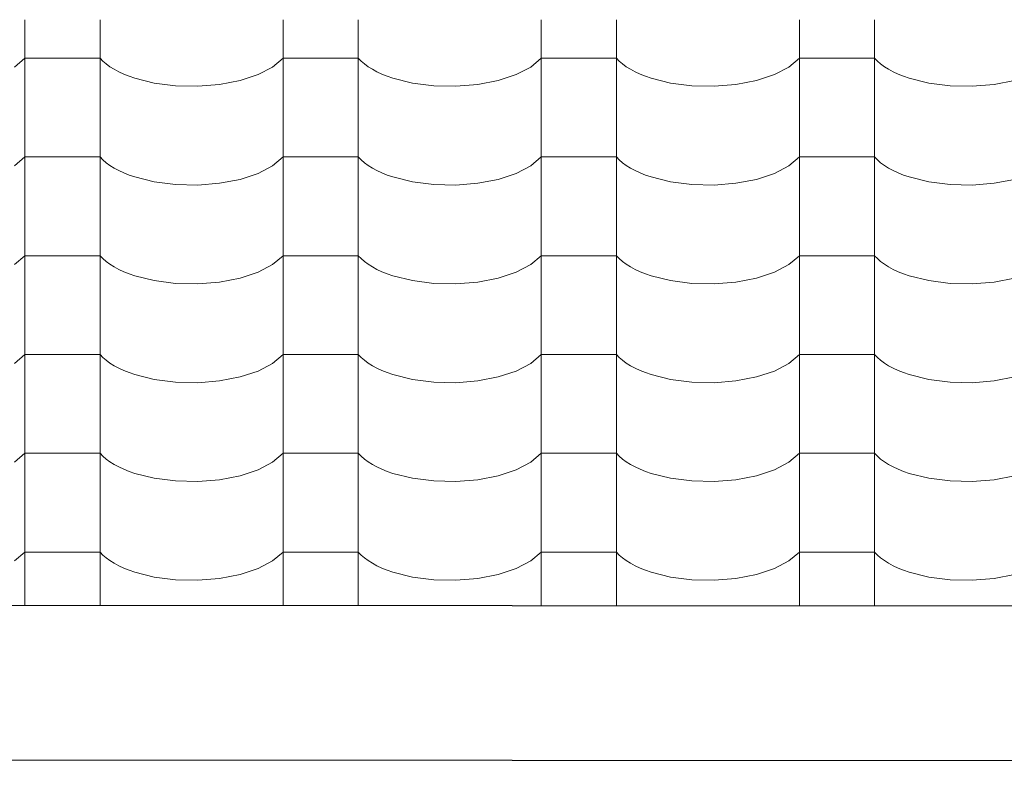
# Model space of a CAD drawing. Header units: millimetres. Extents: x -36478 to 31050, y -14815 to 11827.
# Tile 165 of 256: x -15580 to -14951, y 6985 to 7462. Entities that reach past the tile are written whole.
import ezdxf

# ---------------------------------------------------------------- set-up
doc = ezdxf.new("R2010")
doc.units = ezdxf.units.MM
doc.header["$MEASUREMENT"] = 0
doc.linetypes.add('Wipeout_Contour', pattern=[1000, 0, -1000])
doc.layers.add('Nové_Konstrukce - střechy a skořepiny', color=7, linetype='Continuous')
doc.layers.add('Nové_Výplně - Povrchové', color=7, linetype='Continuous')

# ---------------------------------------------------------------- blocks, each defined once
blk = doc.blocks.new('*X13')
at = {"layer": 'Nové_Výplně - Povrchové', "color": 21, "linetype": 'Continuous', "lineweight": 20, "true_color": 0xffaaaa}
for p, q in [((-15576.72, 7462.25), (-15576.72, 7399.38)), ((-15528.69, 7462.25), (-15528.69, 7399.38)), ((-15411.72, 7462.25), (-15411.72, 7399.38)), ((-15363.69, 7462.25), (-15363.69, 7399.38)), ((-15246.72, 7462.25), (-15246.72, 7399.38)), ((-15198.69, 7462.25), (-15198.69, 7399.38)), ((-15081.72, 7462.25), (-15081.72, 7399.38)), ((-15033.69, 7462.25), (-15033.69, 7399.38)), ((-15583.39, 7432.03), (-15576.72, 7437.72)), ((-15552.71, 7437.72), (-15576.72, 7437.72)), ((-15528.69, 7437.72), (-15552.71, 7437.72)), ((-15528.69, 7437.72), (-15526.86, 7435.83)), ((-15526.86, 7435.83), (-15524.74, 7434)), ((-15524.74, 7434), (-15522.34, 7432.24)), ((-15418.39, 7432.03), (-15411.72, 7437.72)), ((-15387.71, 7437.72), (-15411.72, 7437.72)), ((-15363.69, 7437.72), (-15387.71, 7437.72)), ((-15363.69, 7437.72), (-15361.86, 7435.83)), ((-15361.86, 7435.83), (-15359.74, 7434)), ((-15359.74, 7434), (-15357.34, 7432.24)), ((-15253.39, 7432.03), (-15246.72, 7437.72)), ((-15222.71, 7437.72), (-15246.72, 7437.72)), ((-15198.69, 7437.72), (-15222.71, 7437.72)), ((-15198.69, 7437.72), (-15196.86, 7435.83)), ((-15196.86, 7435.83), (-15194.74, 7434)), ((-15194.74, 7434), (-15192.34, 7432.24)), ((-15088.39, 7432.03), (-15081.72, 7437.72)), ((-15057.71, 7437.72), (-15081.72, 7437.72)), ((-15033.69, 7437.72), (-15057.71, 7437.72)), ((-15033.69, 7437.72), (-15031.86, 7435.83)), ((-15031.86, 7435.83), (-15029.74, 7434)), ((-15029.74, 7434), (-15027.34, 7432.24)), ((-15522.34, 7432.24), (-15519.65, 7430.57)), ((-15519.65, 7430.57), (-15516.71, 7428.99)), ((-15516.71, 7428.99), (-15513.53, 7427.51)), ((-15513.53, 7427.51), (-15510.12, 7426.14)), ((-15439.18, 7423.37), (-15427.7, 7427.17)), ((-15427.7, 7427.17), (-15418.39, 7432.03)), ((-15357.34, 7432.24), (-15354.65, 7430.57)), ((-15354.65, 7430.57), (-15351.71, 7428.99)), ((-15351.71, 7428.99), (-15348.53, 7427.51)), ((-15348.53, 7427.51), (-15345.12, 7426.14)), ((-15274.18, 7423.37), (-15262.7, 7427.17)), ((-15262.7, 7427.17), (-15253.39, 7432.03)), ((-15192.34, 7432.24), (-15189.65, 7430.57)), ((-15189.65, 7430.57), (-15186.71, 7428.99)), ((-15186.71, 7428.99), (-15183.53, 7427.51)), ((-15183.53, 7427.51), (-15180.12, 7426.14)), ((-15109.18, 7423.37), (-15097.7, 7427.17)), ((-15097.7, 7427.17), (-15088.39, 7432.03)), ((-15027.34, 7432.24), (-15024.65, 7430.57)), ((-15024.65, 7430.57), (-15021.71, 7428.99)), ((-15021.71, 7428.99), (-15018.53, 7427.51)), ((-15018.53, 7427.51), (-15015.12, 7426.14)), ((-15510.12, 7426.14), (-15506.5, 7424.89)), ((-15506.5, 7424.89), (-15494.05, 7421.79)), ((-15494.05, 7421.79), (-15480.39, 7420.03)), ((-15480.39, 7420.03), (-15466.21, 7419.71)), ((-15466.21, 7419.71), (-15452.24, 7420.85)), ((-15452.24, 7420.85), (-15439.18, 7423.37)), ((-15345.12, 7426.14), (-15341.5, 7424.89)), ((-15341.5, 7424.89), (-15329.05, 7421.79)), ((-15329.05, 7421.79), (-15315.39, 7420.03)), ((-15315.39, 7420.03), (-15301.21, 7419.71)), ((-15301.21, 7419.71), (-15287.24, 7420.85)), ((-15287.24, 7420.85), (-15274.18, 7423.37)), ((-15180.12, 7426.14), (-15176.5, 7424.89)), ((-15176.5, 7424.89), (-15164.05, 7421.79)), ((-15164.05, 7421.79), (-15150.39, 7420.03)), ((-15150.39, 7420.03), (-15136.21, 7419.71)), ((-15136.21, 7419.71), (-15122.24, 7420.85)), ((-15122.24, 7420.85), (-15109.18, 7423.37)), ((-15015.12, 7426.14), (-15011.5, 7424.89)), ((-15011.5, 7424.89), (-14999.05, 7421.79)), ((-14999.05, 7421.79), (-14985.39, 7420.03)), ((-14985.39, 7420.03), (-14971.21, 7419.71)), ((-14971.21, 7419.71), (-14957.24, 7420.85)), ((-14957.24, 7420.85), (-14944.18, 7423.37)), ((-15576.72, 7399.15), (-15576.72, 7336.27)), ((-15528.69, 7399.15), (-15528.69, 7336.27)), ((-15411.72, 7399.15), (-15411.72, 7336.27)), ((-15363.69, 7399.15), (-15363.69, 7336.27)), ((-15246.72, 7399.15), (-15246.72, 7336.27)), ((-15198.69, 7399.15), (-15198.69, 7336.27)), ((-15081.72, 7399.15), (-15081.72, 7336.27)), ((-15033.69, 7399.15), (-15033.69, 7336.27)), ((-15583.39, 7368.93), (-15576.72, 7374.62)), ((-15552.71, 7374.62), (-15576.72, 7374.62)), ((-15528.69, 7374.62), (-15552.71, 7374.62)), ((-15528.69, 7374.62), (-15526.86, 7372.72)), ((-15526.86, 7372.72), (-15524.74, 7370.89)), ((-15524.74, 7370.89), (-15522.34, 7369.14)), ((-15418.39, 7368.93), (-15411.72, 7374.62)), ((-15387.71, 7374.62), (-15411.72, 7374.62)), ((-15363.69, 7374.62), (-15387.71, 7374.62)), ((-15363.69, 7374.62), (-15361.86, 7372.72)), ((-15361.86, 7372.72), (-15359.74, 7370.89)), ((-15359.74, 7370.89), (-15357.34, 7369.14)), ((-15253.39, 7368.93), (-15246.72, 7374.62)), ((-15222.71, 7374.62), (-15246.72, 7374.62)), ((-15198.69, 7374.62), (-15222.71, 7374.62)), ((-15198.69, 7374.62), (-15196.86, 7372.72)), ((-15196.86, 7372.72), (-15194.74, 7370.89)), ((-15194.74, 7370.89), (-15192.34, 7369.14)), ((-15088.39, 7368.93), (-15081.72, 7374.62)), ((-15057.71, 7374.62), (-15081.72, 7374.62)), ((-15033.69, 7374.62), (-15057.71, 7374.62)), ((-15033.69, 7374.62), (-15031.86, 7372.72)), ((-15031.86, 7372.72), (-15029.74, 7370.89)), ((-15029.74, 7370.89), (-15027.34, 7369.14)), ((-15522.34, 7369.14), (-15519.65, 7367.47)), ((-15519.65, 7367.47), (-15516.71, 7365.89)), ((-15516.71, 7365.89), (-15513.53, 7364.41)), ((-15513.53, 7364.41), (-15510.12, 7363.04)), ((-15439.18, 7360.27), (-15427.7, 7364.06)), ((-15427.7, 7364.06), (-15418.39, 7368.93)), ((-15357.34, 7369.14), (-15354.65, 7367.47)), ((-15354.65, 7367.47), (-15351.71, 7365.89)), ((-15351.71, 7365.89), (-15348.53, 7364.41)), ((-15348.53, 7364.41), (-15345.12, 7363.04)), ((-15274.18, 7360.27), (-15262.7, 7364.06)), ((-15262.7, 7364.06), (-15253.39, 7368.93)), ((-15192.34, 7369.14), (-15189.65, 7367.47)), ((-15189.65, 7367.47), (-15186.71, 7365.89)), ((-15186.71, 7365.89), (-15183.53, 7364.41)), ((-15183.53, 7364.41), (-15180.12, 7363.04)), ((-15109.18, 7360.27), (-15097.7, 7364.06)), ((-15097.7, 7364.06), (-15088.39, 7368.93)), ((-15027.34, 7369.14), (-15024.65, 7367.47)), ((-15024.65, 7367.47), (-15021.71, 7365.89)), ((-15021.71, 7365.89), (-15018.53, 7364.41)), ((-15018.53, 7364.41), (-15015.12, 7363.04)), ((-15510.12, 7363.04), (-15506.5, 7361.79)), ((-15506.5, 7361.79), (-15494.05, 7358.68)), ((-15494.05, 7358.68), (-15480.39, 7356.93)), ((-15466.21, 7356.61), (-15452.24, 7357.74)), ((-15452.24, 7357.74), (-15439.18, 7360.27)), ((-15345.12, 7363.04), (-15341.5, 7361.79)), ((-15341.5, 7361.79), (-15329.05, 7358.68)), ((-15329.05, 7358.68), (-15315.39, 7356.93)), ((-15301.21, 7356.61), (-15287.24, 7357.74)), ((-15287.24, 7357.74), (-15274.18, 7360.27)), ((-15180.12, 7363.04), (-15176.5, 7361.79)), ((-15176.5, 7361.79), (-15164.05, 7358.68)), ((-15164.05, 7358.68), (-15150.39, 7356.93)), ((-15136.21, 7356.61), (-15122.24, 7357.74)), ((-15122.24, 7357.74), (-15109.18, 7360.27)), ((-15015.12, 7363.04), (-15011.5, 7361.79)), ((-15011.5, 7361.79), (-14999.05, 7358.68)), ((-14999.05, 7358.68), (-14985.39, 7356.93)), ((-14971.21, 7356.61), (-14957.24, 7357.74)), ((-14957.24, 7357.74), (-14944.18, 7360.27)), ((-15480.39, 7356.93), (-15466.21, 7356.61)), ((-15315.39, 7356.93), (-15301.21, 7356.61)), ((-15150.39, 7356.93), (-15136.21, 7356.61)), ((-14985.39, 7356.93), (-14971.21, 7356.61)), ((-15576.72, 7336.04), (-15576.72, 7273.17)), ((-15528.69, 7336.04), (-15528.69, 7273.17)), ((-15411.72, 7336.04), (-15411.72, 7273.17)), ((-15363.69, 7336.04), (-15363.69, 7273.17)), ((-15246.72, 7336.04), (-15246.72, 7273.17)), ((-15198.69, 7336.04), (-15198.69, 7273.17)), ((-15081.72, 7336.04), (-15081.72, 7273.17)), ((-15033.69, 7336.04), (-15033.69, 7273.17)), ((-15583.39, 7305.82), (-15576.72, 7311.51)), ((-15552.71, 7311.51), (-15576.72, 7311.51)), ((-15528.69, 7311.51), (-15552.71, 7311.51)), ((-15528.69, 7311.51), (-15526.86, 7309.62)), ((-15526.86, 7309.62), (-15524.74, 7307.79)), ((-15524.74, 7307.79), (-15522.34, 7306.03)), ((-15418.39, 7305.82), (-15411.72, 7311.51)), ((-15387.71, 7311.51), (-15411.72, 7311.51)), ((-15363.69, 7311.51), (-15387.71, 7311.51)), ((-15363.69, 7311.51), (-15361.86, 7309.62)), ((-15361.86, 7309.62), (-15359.74, 7307.79)), ((-15359.74, 7307.79), (-15357.34, 7306.03)), ((-15253.39, 7305.82), (-15246.72, 7311.51)), ((-15222.71, 7311.51), (-15246.72, 7311.51)), ((-15198.69, 7311.51), (-15222.71, 7311.51)), ((-15198.69, 7311.51), (-15196.86, 7309.62)), ((-15196.86, 7309.62), (-15194.74, 7307.79)), ((-15194.74, 7307.79), (-15192.34, 7306.03)), ((-15088.39, 7305.82), (-15081.72, 7311.51)), ((-15057.71, 7311.51), (-15081.72, 7311.51)), ((-15033.69, 7311.51), (-15057.71, 7311.51)), ((-15033.69, 7311.51), (-15031.86, 7309.62)), ((-15031.86, 7309.62), (-15029.74, 7307.79)), ((-15029.74, 7307.79), (-15027.34, 7306.03)), ((-15522.34, 7306.03), (-15519.65, 7304.36)), ((-15519.65, 7304.36), (-15516.71, 7302.78)), ((-15516.71, 7302.78), (-15513.53, 7301.3)), ((-15513.53, 7301.3), (-15510.12, 7299.94)), ((-15439.18, 7297.16), (-15427.7, 7300.96)), ((-15427.7, 7300.96), (-15418.39, 7305.82)), ((-15357.34, 7306.03), (-15354.65, 7304.36)), ((-15354.65, 7304.36), (-15351.71, 7302.78)), ((-15351.71, 7302.78), (-15348.53, 7301.3)), ((-15348.53, 7301.3), (-15345.12, 7299.94)), ((-15274.18, 7297.16), (-15262.7, 7300.96)), ((-15262.7, 7300.96), (-15253.39, 7305.82)), ((-15192.34, 7306.03), (-15189.65, 7304.36)), ((-15189.65, 7304.36), (-15186.71, 7302.78)), ((-15186.71, 7302.78), (-15183.53, 7301.3)), ((-15183.53, 7301.3), (-15180.12, 7299.94)), ((-15109.18, 7297.16), (-15097.7, 7300.96)), ((-15097.7, 7300.96), (-15088.39, 7305.82)), ((-15027.34, 7306.03), (-15024.65, 7304.36)), ((-15024.65, 7304.36), (-15021.71, 7302.78)), ((-15021.71, 7302.78), (-15018.53, 7301.3)), ((-15018.53, 7301.3), (-15015.12, 7299.94)), ((-15510.12, 7299.94), (-15506.5, 7298.68)), ((-15506.5, 7298.68), (-15494.05, 7295.58)), ((-15494.05, 7295.58), (-15480.39, 7293.82)), ((-15466.21, 7293.5), (-15452.24, 7294.64)), ((-15452.24, 7294.64), (-15439.18, 7297.16)), ((-15345.12, 7299.94), (-15341.5, 7298.68)), ((-15341.5, 7298.68), (-15329.05, 7295.58)), ((-15329.05, 7295.58), (-15315.39, 7293.82)), ((-15301.21, 7293.5), (-15287.24, 7294.64)), ((-15287.24, 7294.64), (-15274.18, 7297.16)), ((-15180.12, 7299.94), (-15176.5, 7298.68)), ((-15176.5, 7298.68), (-15164.05, 7295.58)), ((-15164.05, 7295.58), (-15150.39, 7293.82)), ((-15136.21, 7293.5), (-15122.24, 7294.64)), ((-15122.24, 7294.64), (-15109.18, 7297.16)), ((-15015.12, 7299.94), (-15011.5, 7298.68)), ((-15011.5, 7298.68), (-14999.05, 7295.58)), ((-14999.05, 7295.58), (-14985.39, 7293.82)), ((-14971.21, 7293.5), (-14957.24, 7294.64)), ((-14957.24, 7294.64), (-14944.18, 7297.16)), ((-15480.39, 7293.82), (-15466.21, 7293.5)), ((-15315.39, 7293.82), (-15301.21, 7293.5)), ((-15150.39, 7293.82), (-15136.21, 7293.5)), ((-14985.39, 7293.82), (-14971.21, 7293.5)), ((-15576.72, 7272.94), (-15576.72, 7210.06)), ((-15528.69, 7272.94), (-15528.69, 7210.06)), ((-15411.72, 7272.94), (-15411.72, 7210.06)), ((-15363.69, 7272.94), (-15363.69, 7210.06)), ((-15246.72, 7272.94), (-15246.72, 7210.06)), ((-15198.69, 7272.94), (-15198.69, 7210.06)), ((-15081.72, 7272.94), (-15081.72, 7210.06)), ((-15033.69, 7272.94), (-15033.69, 7210.06)), ((-15583.39, 7242.72), (-15576.72, 7248.41)), ((-15552.71, 7248.41), (-15576.72, 7248.41)), ((-15528.69, 7248.41), (-15552.71, 7248.41)), ((-15528.69, 7248.41), (-15526.86, 7246.51)), ((-15526.86, 7246.51), (-15524.74, 7244.68)), ((-15524.74, 7244.68), (-15522.34, 7242.93)), ((-15418.39, 7242.72), (-15411.72, 7248.41)), ((-15387.71, 7248.41), (-15411.72, 7248.41)), ((-15363.69, 7248.41), (-15387.71, 7248.41)), ((-15363.69, 7248.41), (-15361.86, 7246.51)), ((-15361.86, 7246.51), (-15359.74, 7244.68)), ((-15359.74, 7244.68), (-15357.34, 7242.93)), ((-15253.39, 7242.72), (-15246.72, 7248.41)), ((-15222.71, 7248.41), (-15246.72, 7248.41)), ((-15198.69, 7248.41), (-15222.71, 7248.41)), ((-15198.69, 7248.41), (-15196.86, 7246.51)), ((-15196.86, 7246.51), (-15194.74, 7244.68)), ((-15194.74, 7244.68), (-15192.34, 7242.93)), ((-15088.39, 7242.72), (-15081.72, 7248.41)), ((-15057.71, 7248.41), (-15081.72, 7248.41)), ((-15033.69, 7248.41), (-15057.71, 7248.41)), ((-15033.69, 7248.41), (-15031.86, 7246.51)), ((-15031.86, 7246.51), (-15029.74, 7244.68)), ((-15029.74, 7244.68), (-15027.34, 7242.93)), ((-15522.34, 7242.93), (-15519.65, 7241.26)), ((-15519.65, 7241.26), (-15516.71, 7239.68)), ((-15516.71, 7239.68), (-15513.53, 7238.2)), ((-15513.53, 7238.2), (-15510.12, 7236.83)), ((-15439.18, 7234.06), (-15427.7, 7237.85)), ((-15427.7, 7237.85), (-15418.39, 7242.72)), ((-15357.34, 7242.93), (-15354.65, 7241.26)), ((-15354.65, 7241.26), (-15351.71, 7239.68)), ((-15351.71, 7239.68), (-15348.53, 7238.2)), ((-15348.53, 7238.2), (-15345.12, 7236.83)), ((-15274.18, 7234.06), (-15262.7, 7237.85)), ((-15262.7, 7237.85), (-15253.39, 7242.72)), ((-15192.34, 7242.93), (-15189.65, 7241.26)), ((-15189.65, 7241.26), (-15186.71, 7239.68)), ((-15186.71, 7239.68), (-15183.53, 7238.2)), ((-15183.53, 7238.2), (-15180.12, 7236.83)), ((-15109.18, 7234.06), (-15097.7, 7237.85)), ((-15097.7, 7237.85), (-15088.39, 7242.72)), ((-15027.34, 7242.93), (-15024.65, 7241.26)), ((-15024.65, 7241.26), (-15021.71, 7239.68)), ((-15021.71, 7239.68), (-15018.53, 7238.2)), ((-15018.53, 7238.2), (-15015.12, 7236.83)), ((-15510.12, 7236.83), (-15506.5, 7235.58)), ((-15506.5, 7235.58), (-15494.05, 7232.47)), ((-15494.05, 7232.47), (-15480.39, 7230.72)), ((-15466.21, 7230.4), (-15452.24, 7231.53)), ((-15452.24, 7231.53), (-15439.18, 7234.06)), ((-15345.12, 7236.83), (-15341.5, 7235.58)), ((-15341.5, 7235.58), (-15329.05, 7232.47)), ((-15329.05, 7232.47), (-15315.39, 7230.72)), ((-15301.21, 7230.4), (-15287.24, 7231.53)), ((-15287.24, 7231.53), (-15274.18, 7234.06)), ((-15180.12, 7236.83), (-15176.5, 7235.58)), ((-15176.5, 7235.58), (-15164.05, 7232.47)), ((-15164.05, 7232.47), (-15150.39, 7230.72)), ((-15136.21, 7230.4), (-15122.24, 7231.53)), ((-15122.24, 7231.53), (-15109.18, 7234.06)), ((-15015.12, 7236.83), (-15011.5, 7235.58)), ((-15011.5, 7235.58), (-14999.05, 7232.47)), ((-14999.05, 7232.47), (-14985.39, 7230.72)), ((-14971.21, 7230.4), (-14957.24, 7231.53)), ((-14957.24, 7231.53), (-14944.18, 7234.06)), ((-15480.39, 7230.72), (-15466.21, 7230.4)), ((-15315.39, 7230.72), (-15301.21, 7230.4)), ((-15150.39, 7230.72), (-15136.21, 7230.4)), ((-14985.39, 7230.72), (-14971.21, 7230.4)), ((-15576.72, 7209.84), (-15576.72, 7146.96)), ((-15528.69, 7209.84), (-15528.69, 7146.96)), ((-15411.72, 7209.84), (-15411.72, 7146.96)), ((-15363.69, 7209.84), (-15363.69, 7146.96)), ((-15246.72, 7209.84), (-15246.72, 7146.96)), ((-15198.69, 7209.84), (-15198.69, 7146.96)), ((-15081.72, 7209.84), (-15081.72, 7146.96)), ((-15033.69, 7209.84), (-15033.69, 7146.96)), ((-15583.39, 7179.61), (-15576.72, 7185.3)), ((-15552.71, 7185.3), (-15576.72, 7185.3)), ((-15528.69, 7185.3), (-15552.71, 7185.3)), ((-15528.69, 7185.3), (-15526.86, 7183.41)), ((-15526.86, 7183.41), (-15524.74, 7181.58)), ((-15524.74, 7181.58), (-15522.34, 7179.82)), ((-15418.39, 7179.61), (-15411.72, 7185.3)), ((-15387.71, 7185.3), (-15411.72, 7185.3)), ((-15363.69, 7185.3), (-15387.71, 7185.3)), ((-15363.69, 7185.3), (-15361.86, 7183.41)), ((-15361.86, 7183.41), (-15359.74, 7181.58)), ((-15359.74, 7181.58), (-15357.34, 7179.82)), ((-15253.39, 7179.61), (-15246.72, 7185.3)), ((-15222.71, 7185.3), (-15246.72, 7185.3)), ((-15198.69, 7185.3), (-15222.71, 7185.3)), ((-15198.69, 7185.3), (-15196.86, 7183.41)), ((-15196.86, 7183.41), (-15194.74, 7181.58)), ((-15194.74, 7181.58), (-15192.34, 7179.82)), ((-15088.39, 7179.61), (-15081.72, 7185.3)), ((-15057.71, 7185.3), (-15081.72, 7185.3)), ((-15033.69, 7185.3), (-15057.71, 7185.3)), ((-15033.69, 7185.3), (-15031.86, 7183.41)), ((-15031.86, 7183.41), (-15029.74, 7181.58)), ((-15029.74, 7181.58), (-15027.34, 7179.82)), ((-15522.34, 7179.82), (-15519.65, 7178.15)), ((-15519.65, 7178.15), (-15516.71, 7176.57)), ((-15516.71, 7176.57), (-15513.53, 7175.1)), ((-15513.53, 7175.1), (-15510.12, 7173.73)), ((-15439.18, 7170.96), (-15427.7, 7174.75)), ((-15427.7, 7174.75), (-15418.39, 7179.61)), ((-15357.34, 7179.82), (-15354.65, 7178.15)), ((-15354.65, 7178.15), (-15351.71, 7176.57)), ((-15351.71, 7176.57), (-15348.53, 7175.1)), ((-15348.53, 7175.1), (-15345.12, 7173.73)), ((-15274.18, 7170.96), (-15262.7, 7174.75)), ((-15262.7, 7174.75), (-15253.39, 7179.61)), ((-15192.34, 7179.82), (-15189.65, 7178.15)), ((-15189.65, 7178.15), (-15186.71, 7176.57)), ((-15186.71, 7176.57), (-15183.53, 7175.1)), ((-15183.53, 7175.1), (-15180.12, 7173.73)), ((-15109.18, 7170.96), (-15097.7, 7174.75)), ((-15097.7, 7174.75), (-15088.39, 7179.61)), ((-15027.34, 7179.82), (-15024.65, 7178.15)), ((-15024.65, 7178.15), (-15021.71, 7176.57)), ((-15021.71, 7176.57), (-15018.53, 7175.1)), ((-15018.53, 7175.1), (-15015.12, 7173.73)), ((-15510.12, 7173.73), (-15506.5, 7172.47)), ((-15506.5, 7172.47), (-15494.05, 7169.37)), ((-15494.05, 7169.37), (-15480.39, 7167.61)), ((-15466.21, 7167.29), (-15452.24, 7168.43)), ((-15452.24, 7168.43), (-15439.18, 7170.96)), ((-15345.12, 7173.73), (-15341.5, 7172.47)), ((-15341.5, 7172.47), (-15329.05, 7169.37)), ((-15329.05, 7169.37), (-15315.39, 7167.61)), ((-15301.21, 7167.29), (-15287.24, 7168.43)), ((-15287.24, 7168.43), (-15274.18, 7170.96)), ((-15180.12, 7173.73), (-15176.5, 7172.47)), ((-15176.5, 7172.47), (-15164.05, 7169.37)), ((-15164.05, 7169.37), (-15150.39, 7167.61)), ((-15136.21, 7167.29), (-15122.24, 7168.43)), ((-15122.24, 7168.43), (-15109.18, 7170.96)), ((-15015.12, 7173.73), (-15011.5, 7172.47)), ((-15011.5, 7172.47), (-14999.05, 7169.37)), ((-14999.05, 7169.37), (-14985.39, 7167.61)), ((-14971.21, 7167.29), (-14957.24, 7168.43)), ((-14957.24, 7168.43), (-14944.18, 7170.96)), ((-15480.39, 7167.61), (-15466.21, 7167.29)), ((-15315.39, 7167.61), (-15301.21, 7167.29)), ((-15150.39, 7167.61), (-15136.21, 7167.29)), ((-14985.39, 7167.61), (-14971.21, 7167.29)), ((-15576.72, 7146.73), (-15576.72, 7088.27)), ((-15528.69, 7146.73), (-15528.69, 7088.23)), ((-15411.72, 7146.73), (-15411.72, 7088.15)), ((-15363.69, 7146.73), (-15363.69, 7088.12)), ((-15246.72, 7146.73), (-15246.72, 7088.03)), ((-15198.69, 7146.73), (-15198.69, 7088)), ((-15081.72, 7146.73), (-15081.72, 7087.92)), ((-15033.69, 7146.73), (-15033.69, 7087.88)), ((-15583.39, 7116.51), (-15576.72, 7122.2)), ((-15552.71, 7122.2), (-15576.72, 7122.2)), ((-15528.69, 7122.2), (-15552.71, 7122.2)), ((-15528.69, 7122.2), (-15526.86, 7120.3)), ((-15526.86, 7120.3), (-15524.74, 7118.47)), ((-15524.74, 7118.47), (-15522.34, 7116.72)), ((-15418.39, 7116.51), (-15411.72, 7122.2)), ((-15387.71, 7122.2), (-15411.72, 7122.2)), ((-15363.69, 7122.2), (-15387.71, 7122.2)), ((-15363.69, 7122.2), (-15361.86, 7120.3)), ((-15361.86, 7120.3), (-15359.74, 7118.47)), ((-15359.74, 7118.47), (-15357.34, 7116.72)), ((-15253.39, 7116.51), (-15246.72, 7122.2)), ((-15222.71, 7122.2), (-15246.72, 7122.2)), ((-15198.69, 7122.2), (-15222.71, 7122.2)), ((-15198.69, 7122.2), (-15196.86, 7120.3)), ((-15196.86, 7120.3), (-15194.74, 7118.47)), ((-15194.74, 7118.47), (-15192.34, 7116.72)), ((-15088.39, 7116.51), (-15081.72, 7122.2)), ((-15057.71, 7122.2), (-15081.72, 7122.2)), ((-15033.69, 7122.2), (-15057.71, 7122.2)), ((-15033.69, 7122.2), (-15031.86, 7120.3)), ((-15031.86, 7120.3), (-15029.74, 7118.47)), ((-15029.74, 7118.47), (-15027.34, 7116.72)), ((-15522.34, 7116.72), (-15519.65, 7115.05)), ((-15519.65, 7115.05), (-15516.71, 7113.47)), ((-15516.71, 7113.47), (-15513.53, 7111.99)), ((-15513.53, 7111.99), (-15510.12, 7110.62)), ((-15427.7, 7111.64), (-15418.39, 7116.51)), ((-15357.34, 7116.72), (-15354.65, 7115.05)), ((-15354.65, 7115.05), (-15351.71, 7113.47)), ((-15351.71, 7113.47), (-15348.53, 7111.99)), ((-15348.53, 7111.99), (-15345.12, 7110.62)), ((-15262.7, 7111.64), (-15253.39, 7116.51)), ((-15192.34, 7116.72), (-15189.65, 7115.05)), ((-15189.65, 7115.05), (-15186.71, 7113.47)), ((-15186.71, 7113.47), (-15183.53, 7111.99)), ((-15183.53, 7111.99), (-15180.12, 7110.62)), ((-15097.7, 7111.64), (-15088.39, 7116.51)), ((-15027.34, 7116.72), (-15024.65, 7115.05)), ((-15024.65, 7115.05), (-15021.71, 7113.47)), ((-15021.71, 7113.47), (-15018.53, 7111.99)), ((-15018.53, 7111.99), (-15015.12, 7110.62)), ((-15510.12, 7110.62), (-15506.5, 7109.37)), ((-15506.5, 7109.37), (-15494.05, 7106.27)), ((-15494.05, 7106.27), (-15480.39, 7104.51)), ((-15452.24, 7105.32), (-15439.18, 7107.85)), ((-15439.18, 7107.85), (-15427.7, 7111.64)), ((-15345.12, 7110.62), (-15341.5, 7109.37)), ((-15341.5, 7109.37), (-15329.05, 7106.27)), ((-15329.05, 7106.27), (-15315.39, 7104.51)), ((-15287.24, 7105.32), (-15274.18, 7107.85)), ((-15274.18, 7107.85), (-15262.7, 7111.64)), ((-15180.12, 7110.62), (-15176.5, 7109.37)), ((-15176.5, 7109.37), (-15164.05, 7106.27)), ((-15164.05, 7106.27), (-15150.39, 7104.51)), ((-15122.24, 7105.32), (-15109.18, 7107.85)), ((-15109.18, 7107.85), (-15097.7, 7111.64)), ((-15015.12, 7110.62), (-15011.5, 7109.37)), ((-15011.5, 7109.37), (-14999.05, 7106.27)), ((-14999.05, 7106.27), (-14985.39, 7104.51)), ((-14957.24, 7105.32), (-14944.18, 7107.85)), ((-15480.39, 7104.51), (-15466.21, 7104.19)), ((-15466.21, 7104.19), (-15452.24, 7105.32)), ((-15315.39, 7104.51), (-15301.21, 7104.19)), ((-15301.21, 7104.19), (-15287.24, 7105.32)), ((-15150.39, 7104.51), (-15136.21, 7104.19)), ((-15136.21, 7104.19), (-15122.24, 7105.32)), ((-14985.39, 7104.51), (-14971.21, 7104.19)), ((-14971.21, 7104.19), (-14957.24, 7105.32))]:
    blk.add_line(p, q, dxfattribs=at)
blk = doc.blocks.new('výplň_6_1', base_point=(0, 0))
at = {"layer": 'Nové_Výplně - Povrchové', "color": 21, "linetype": 'Continuous', "lineweight": 20, "true_color": 0xffaaaa}
blk.add_blockref('*X13', (0, 0), dxfattribs=at)

msp = doc.modelspace()

# ---------------------------------------------------------------- block references
at = {"layer": 'Nové_Výplně - Povrchové', "color": 21, "linetype": 'Continuous', "lineweight": 20, "true_color": 0xffaaaa}
msp.add_blockref('výplň_6_1', (0, 0), dxfattribs=at)

# ---------------------------------------------------------------- next in the draw order: wipeouts: each hides what was drawn before it
at = {"color": 254, "linetype": 'Wipeout_Contour', "lineweight": 0, "ltscale": 136803.920709}
msp.add_wipeout([(-9642.41, 7084.05), (-19182.71, 7090.83), (-19149.9, 6991.9), (-9928.07, 6985.35), (-9930.83, 6995.61), (-9618.44, 6995.61), (-9618.44, 7042.98), (-9666.99, 7042.51), (-9663.93, 7049.22), (-9668.84, 7065.78)], dxfattribs=at).dxf.layer = 'Nové_Výplně - Povrchové'

# ---------------------------------------------------------------- next in the draw order: linework, layer by layer
at = {"layer": 'Nové_Konstrukce - střechy a skořepiny', "color": 1, "linetype": 'Continuous', "lineweight": 25}
for p, q in [((-19182.71, 7090.83), (-9642.41, 7084.05)), ((-9928.07, 6985.35), (-19149.9, 6991.9))]:
    msp.add_line(p, q, dxfattribs=at)

doc.saveas('drawing.dxf')
